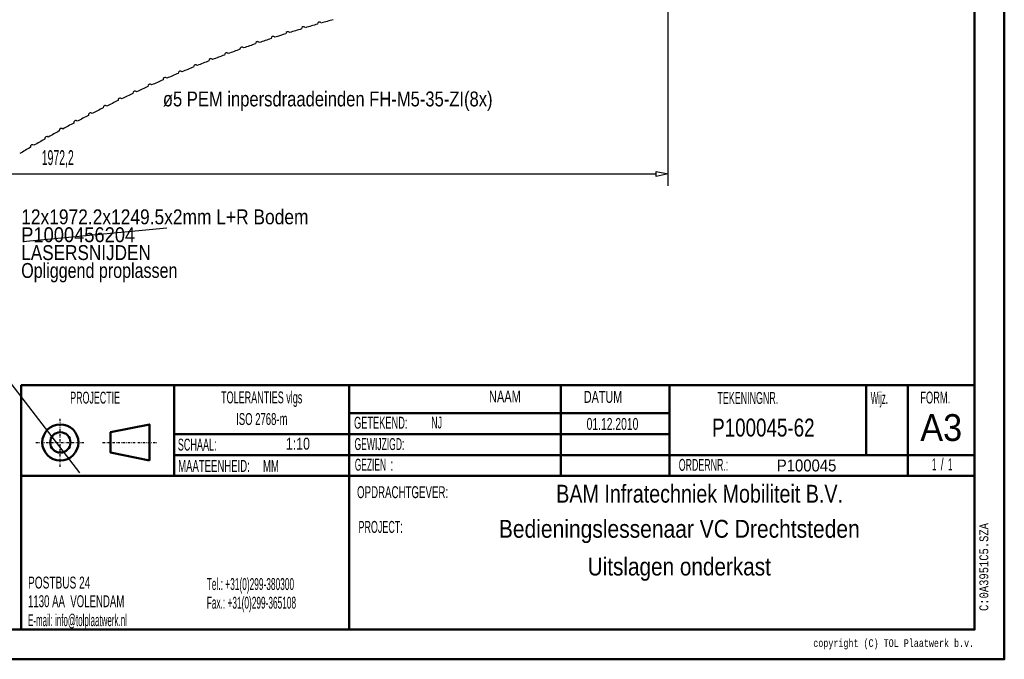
# Model space of a CAD drawing. Extents: x -12664 to -8584, y 4186 to 7036.
# Tile 22 of 35: x -10237 to -8584, y 4186 to 5260. Entities that reach past the tile are written whole.
import ezdxf
from ezdxf.enums import TextEntityAlignment as Align

# ---------------------------------------------------------------- set-up
doc = ezdxf.new("R2010")
doc.units = 0
doc.header["$MEASUREMENT"] = 0
doc.linetypes.add('DASHDOT', pattern=[8.5, 4, -2, 0.5, -2])
doc.layers.get('0').update_dxf_attribs({"linetype": 'CONTINUOUS'})
for name, color, linetype in [('DIM49', 4, 'CONTINUOUS'), ('LE_GREEN', 3, 'CONTINUOUS'), ('LE_MIDDLE', 7, 'CONTINUOUS'), ('TXT_ALL', 7, 'CONTINUOUS'), ('TXT_DIM49', 2, 'CONTINUOUS')]:
    doc.layers.add(name, color=color, linetype=linetype)
doc.layers.add('LE_ALL', color=7, linetype='CONTINUOUS', lineweight=50)
doc.styles.add('MONOTXT', font='monotxt.shx')

# ---------------------------------------------------------------- blocks, each defined once
blk = doc.blocks.new('_D25', base_point=(-11121, 4483.9))
at = {"layer": 'DIM49', "color": 1}
for p, q in [((-9148.7, 4980.6), (-9148.7, 5550.3)), ((-11101, 5000.6), (-9168.7, 5000.6)), ((-9168.7, 4996.6), (-9168.7, 5004.6)), ((-9168.7, 5004.6), (-9148.7, 5000.6)), ((-9148.7, 5000.6), (-9168.7, 4996.6))]:
    blk.add_line(p, q, dxfattribs=at)
at = {"layer": 'TXT_DIM49', "width": 0.526}
blk.add_text('1972,2', height=25, rotation=360, dxfattribs=at).set_placement((-10173, 5015.6), align=Align.CENTER)
blk = doc.blocks.new('_D28', base_point=(-10441.6, 4895.5))
at = {"layer": 'DIM49', "color": 1}
for p, q in [((-10441.6, 4895.5), (-10411.3, 4868.3)), ((-10423.1, 4859.2), (-10441.6, 4895.5)), ((-10411.3, 4868.3), (-10423.1, 4859.2)), ((-10417.2, 4863.8), (-10136.7, 4499.2))]:
    blk.add_line(p, q, dxfattribs=at)
at = {"layer": 'TXT_DIM49', "width": 0.578}
blk.add_text('R2120', height=25, rotation=307.5775, dxfattribs=at).set_placement((-10388.1, 4850.6), align=Align.CENTER)

msp = doc.modelspace()

# ---------------------------------------------------------------- linework, layer by layer
msp.add_line((-10231.8, 4887.4), (-9989.8, 4910.1))
at = {"layer": 'LE_ALL', "color": 10}
for p, q in [((-9977.6, 4646.2), (-9977.6, 4494)), ((-9683.8, 4646.2), (-9683.8, 4236.2)), ((-9328.5, 4646.2), (-9328.5, 4494)), ((-9146.4, 4646.2), (-9146.4, 4494)), ((-8816.1, 4646.2), (-8816.1, 4529)), ((-8746.1, 4646.2), (-8746.1, 4494)), ((-8634.3, 4494), (-10234.3, 4494))]:
    msp.add_line(p, q, dxfattribs=at)
at = {"layer": 'LE_ALL', "color": 1}
for p, q in [((-9146.4, 4599), (-9683.8, 4599)), ((-9146.4, 4529), (-9977.6, 4529))]:
    msp.add_line(p, q, dxfattribs=at)
at = {"layer": 'LE_ALL', "color": 10}
for points in [[(-12664.3, 4186.2), (-8584.3, 4186.2), (-8584.3, 7036.2), (-12664.3, 7036.2), (-12664.3, 4186.2)], [(-12614.3, 4236.2), (-8634.3, 4236.2), (-8634.3, 6986.2), (-12614.3, 6986.2), (-12614.3, 4236.2)], [(-8634.3, 4646.2), (-10234.3, 4646.2), (-10234.3, 4236.2)], [(-10019.1, 4519.9), (-10084.4, 4533.1), (-10084.4, 4567.3), (-10019.1, 4580.5), (-10019.1, 4519.9)], [(-8634.3, 4529), (-9146.4, 4529)]]:
    msp.add_lwpolyline(points, dxfattribs=at)
at = {"layer": 'LE_ALL', "color": 1}
msp.add_lwpolyline([(-9146.4, 4564), (-9683.8, 4564), (-9977.6, 4564)], dxfattribs=at)
at = {"layer": 'LE_ALL', "color": 10}
for radius in [30.3, 17.1]:
    msp.add_circle((-10168.7, 4550.2), radius, dxfattribs=at)
at = {"layer": 'LE_GREEN'}
for centre, radius, start, end in [((-9733.8, 5251.9), 3.5, 32.5832, 179.4685), ((-9148.7, 3215.3), 2120, 105.3677, 105.9364), ((-9786.9, 5235.9), 3.5, 34.0832, -179.0315), ((-9148.7, 3215.3), 2120, 106.8677, 107.4364), ((-9760.4, 5244.1), 3.5, 33.3332, -179.7815), ((-9148.7, 3215.3), 2120, 106.1177, 106.6864), ((-9837.7, 5219.2), 3.5, 35.5292, -177.5832), ((-9148.7, 3215.3), 2120, 108.3136, 108.8823), ((-9811.4, 5228), 3.5, 34.7792, -178.3332), ((-9148.7, 3215.3), 2120, 107.6177, 108.1323), ((-9148.7, 3215.3), 2120, 109.8136, 110.3823), ((-9863.8, 5210), 3.5, 36.2792, -176.8332), ((-9148.7, 3215.3), 2120, 109.0636, 109.6323), ((-9148.7, 3215.3), 2120, 111.3136, 111.8823), ((-9915.8, 5190.6), 3.5, 37.7792, -175.3332), ((-9148.7, 3215.3), 2120, 110.5636, 111.1323), ((-9889.9, 5200.5), 3.5, 37.0292, -176.0832), ((-9967.3, 5169.8), 3.5, 39.2792, -173.8332), ((-9148.7, 3215.3), 2120, 112.0636, 112.6323), ((-9941.6, 5180.4), 3.5, 38.5292, -174.5832), ((-9148.7, 3215.3), 2120, 113.5636, 114.1323), ((-9992.8, 5159), 3.5, 40.0292, -173.0832), ((-9148.7, 3215.3), 2120, 112.8136, 113.3823), ((-10043.4, 5136.2), 3.5, 41.5292, -171.5832), ((-9148.7, 3215.3), 2120, 114.3136, 114.8823), ((-10018.1, 5147.7), 3.5, 40.7792, -172.3332), ((-9148.7, 3215.3), 2120, 115.8136, 116.3823), ((-10068.4, 5124.3), 3.5, 42.2792, -170.8332), ((-9148.7, 3215.3), 2120, 115.0636, 115.6323), ((-9148.7, 3215.3), 2120, 116.5636, 117.1323), ((-10093.3, 5112.1), 3.5, 43.0292, -170.0832), ((-10142.7, 5086.7), 3.5, 44.5292, -168.5832), ((-9148.7, 3215.3), 2120, 117.3136, 117.8823), ((-10118.1, 5099.6), 3.5, 43.7792, -169.3332), ((-10167.1, 5073.6), 3.5, 45.2792, -167.8332), ((-9148.7, 3215.3), 2120, 118.0636, 118.6323), ((-9148.7, 3215.3), 2120, 119.5636, 120.1323), ((-10191.3, 5060.1), 3.5, 46.0292, -167.0832), ((-9148.7, 3215.3), 2120, 118.8136, 119.3823), ((-9148.7, 3215.3), 2120, 120.3136, 120.8823), ((-10215.4, 5046.3), 3.5, 46.7792, -166.3332)]:
    msp.add_arc(centre, radius, start, end, dxfattribs=at)
at = {"layer": 'LE_MIDDLE', "color": 1, "linetype": 'DASHDOT'}
for p, q in [((-10168.7, 4509.3), (-10168.7, 4591.1)), ((-10209.6, 4550.2), (-10127.8, 4550.2)), ((-10098.1, 4550.2), (-10005.3, 4550.2))]:
    msp.add_line(p, q, dxfattribs=at)

# ---------------------------------------------------------------- block references
at = {"layer": 'DIM49'}
for name, p in [('_D25', (-11121, 4483.9)), ('_D28', (-10441.6, 4895.5))]:
    msp.add_blockref(name, p, dxfattribs=at)

# ---------------------------------------------------------------- texts
at = {"layer": 'TXT_ALL', "color": 4}
for s, width, p in [('ø5 PEM inpersdraadeinden FH-M5-35-ZI(8x)', 0.832, (-9996.6, 5114)), ('12x1972.2x1249.5x2mm L+R Bodem', 0.872, (-10234.3, 4916.2)), ('P1000456204', 0.918, (-10234.3, 4886.2)), ('LASERSNIJDEN', 0.861, (-10234.3, 4856.2)), ('Opliggend proplassen', 0.806, (-10234.3, 4826.2))]:
    msp.add_text(s, height=25, dxfattribs=dict(at, width=width)).set_placement(p)
at = {"layer": 'TXT_ALL', "color": 6}
for s, width, p in [('PROJECTIE', 0.557, (-10110.3, 4615.3)), ('TOLERANTIES vlgs', 0.566, (-9830.7, 4615.7)), ('ISO 2768-m', 0.597, (-9830.5, 4579.4))]:
    msp.add_text(s, height=20, dxfattribs=dict(at, width=width)).set_placement(p, align=Align.CENTER)
for s, width, p in [('NAAM', 0.691, (-9449.2, 4617.2)), ('DATUM', 0.675, (-9289.9, 4616.6)), ('TEKENINGNR.', 0.558, (-9065.7, 4614.8)), ('Wijz.', 0.5, (-8808.5, 4614.8)), ('FORM.', 0.584, (-8725.3, 4615.5)), ('GETEKEND:', 0.58, (-9675.7, 4573.2)), ('SCHAAL:', 0.569, (-9971.5, 4536.5)), ('GEWIJZIGD:', 0.536, (-9674.9, 4537.4)), ('MAATEENHEID:     MM', 0.599, (-9970.9, 4500.7)), ('GEZIEN  :', 0.526, (-9674.4, 4502.8)), ('ORDERNR.:', 0.554, (-9130.7, 4502.5)), ('OPDRACHTGEVER:', 0.609, (-9670.7, 4456.7)), ('PROJECT:', 0.562, (-9668.2, 4398.4))]:
    msp.add_text(s, height=20, dxfattribs=dict(at, width=width)).set_placement(p)
at = {"layer": 'TXT_ALL', "color": 5, "width": 0.953}
msp.add_text('A3', height=45, dxfattribs=at).set_placement((-8690.2, 4597.6), align=Align.TOP_CENTER)
at = {"layer": 'TXT_ALL', "color": 5}
for s, width, p in [('NJ', 0.566, (-9546.3, 4573.6)), ('1:10', 0.777, (-9790.1, 4538.1)), ('P100045', 0.933, (-8966.1, 4501.5)), ('1', 0.449, (-8678.6, 4503.6))]:
    msp.add_text(s, height=20, dxfattribs=dict(at, width=width)).set_placement(p)
for s, height, width, p in [('01.12.2010', 20, 0.649, (-9241.9, 4571.2)), ('P100045-62', 30, 0.786, (-8988.7, 4560.1)), ('/', 20, 0.654, (-8688.6, 4503.6)), ('BAM Infratechniek Mobiliteit B.V.', 30, 0.824, (-9095.7, 4449.1)), ('Bedieningslessenaar VC Drechtsteden', 30, 0.879, (-9129.8, 4390.2)), ('Uitslagen onderkast', 30, 0.867, (-9129.8, 4326.9))]:
    msp.add_text(s, height=height, dxfattribs=dict(at, width=width)).set_placement(p, align=Align.CENTER)
at = {"layer": 'TXT_ALL', "color": 5, "width": 0.449}
msp.add_text('1', height=20, dxfattribs=at).set_placement((-8698.6, 4503.6), align=Align.RIGHT)
at = {"layer": 'TXT_ALL', "color": 1, "style": 'MONOTXT', "width": 0.812}
msp.add_text('C:0A3951C5.SZA', height=15, rotation=90.0002, dxfattribs=at).set_placement((-8611.1, 4267.3))
at = {"layer": 'TXT_ALL', "color": 6}
for s, width, p in [('POSTBUS 24', 0.634, (-10222.9, 4315)), ('Tel.: +31(0)299-380300', 0.523, (-9922.9, 4312.5)), ('1130 AA  VOLENDAM', 0.604, (-10222.9, 4283.7)), ('Fax.: +31(0)299-365108', 0.521, (-9922.9, 4281.2)), ('E-mail: info@tolplaatwerk.nl', 0.5, (-10222.9, 4251.9))]:
    msp.add_text(s, height=20, dxfattribs=dict(at, width=width)).set_placement(p, align=Align.MIDDLE_LEFT)
at = {"layer": 'TXT_ALL', "color": 6, "style": 'MONOTXT', "width": 0.75}
msp.add_text('copyright (C) TOL Plaatwerk b.v.', height=13, dxfattribs=at).set_placement((-8634.9, 4219.9), align=Align.TOP_RIGHT)

doc.saveas('drawing.dxf')
